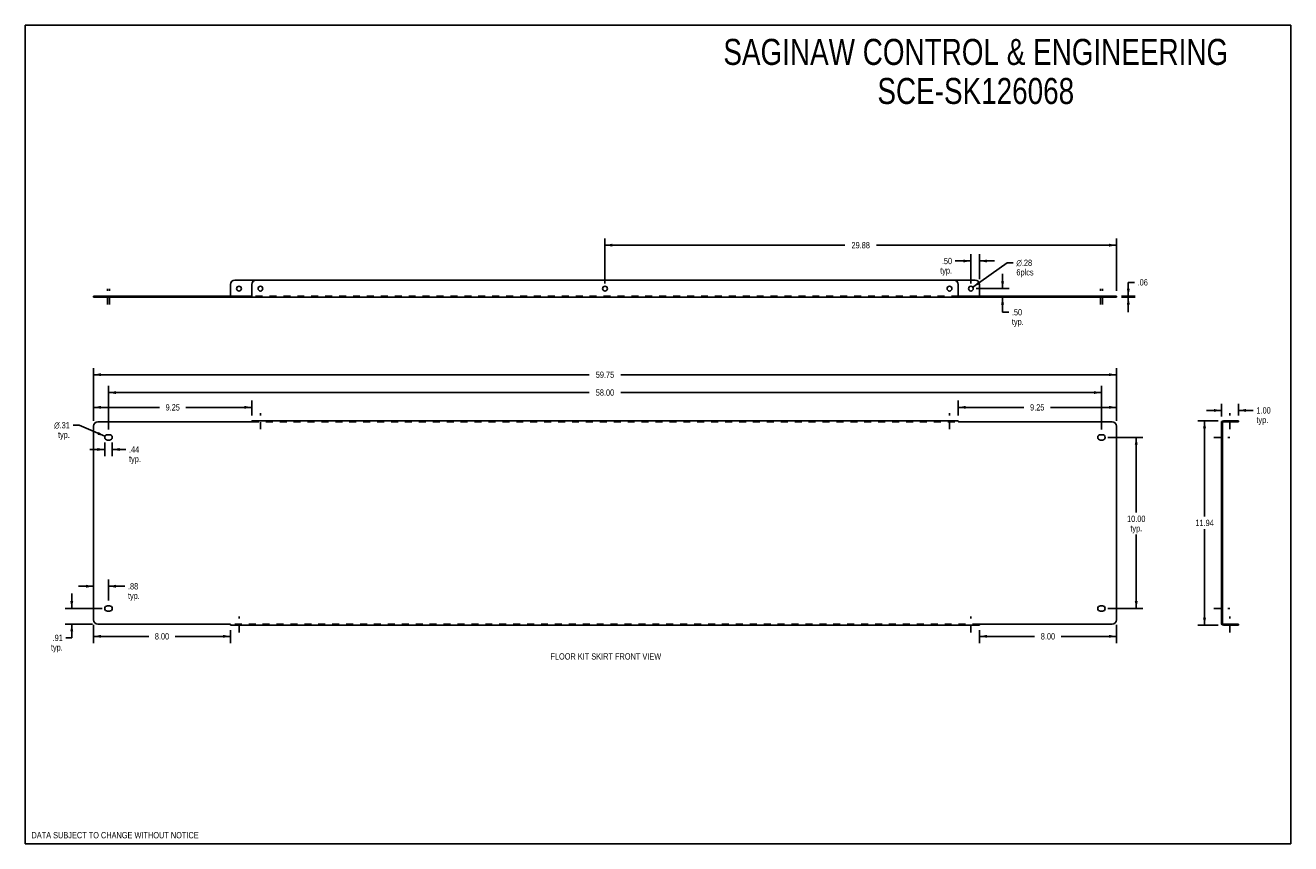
# Model space of a CAD drawing. Header units: inches. Extents: x 0 to 73.9, y 0 to 47.8.
import ezdxf

# ---------------------------------------------------------------- set-up
doc = ezdxf.new("R2010")
doc.units = ezdxf.units.IN
doc.header["$LTSCALE"] = 4.065217
doc.header["$MEASUREMENT"] = 0
doc.linetypes.add('DASHED', pattern=[0.2, 0.1, -0.1])
doc.linetypes.add('HIDDEN', pattern=[0.2, 0.1, -0.1])
doc.layers.get('0').update_dxf_attribs({"linetype": 'CONTINUOUS'})
for name, color, linetype in [('02___PRT_ALL_AXES', 7, 'CONTINUOUS'), ('DEFAULT_2', 8, 'HIDDEN'), ('DIMENSIONS', 7, 'CONTINUOUS')]:
    doc.layers.add(name, color=color, linetype=linetype)
doc.styles.get("Standard").update_dxf_attribs({"font": 'txt', "width": 0.8})
doc.styles.add('TEXTSTYLE_1', font='gdt', dxfattribs={"width": 0.8})
doc.dimstyles.new('DIMSTYLE_1', dxfattribs={"dimtxt": 0.369565, "dimasz": 0.434783, "dimexe": 0.09, "dimexo": 0.07, "dimgap": 0.0425, "dimtad": 0, "dimtih": 1, "dimtoh": 1, "dimzin": 4, "dimdsep": 46, "dimtxsty": 'Standard', "dimblk": '_FILLED', "dimblk1": '_FILLED', "dimblk2": '_FILLED', "dimcen": 0.09, "dimadec": 0, "dimazin": 0, "dimtfac": 1, "dimtofl": 0, "dimtmove": 0, "dimatfit": 3, "dimldrblk": '_FILLED', "dimfxl": 0, "dimtolj": 1, "dimtzin": 4, "dimarcsym": 0})
doc.dimstyles.new('DIMSTYLE_2', dxfattribs={"dimtxt": 0.369565, "dimasz": 0.434783, "dimexe": 0.09, "dimexo": 0.07, "dimgap": 0.09, "dimtad": 0, "dimtih": 1, "dimtoh": 1, "dimzin": 4, "dimdsep": 46, "dimtxsty": 'Standard', "dimblk": '_FILLED', "dimblk1": '_FILLED', "dimblk2": '_FILLED', "dimcen": 0.09, "dimadec": 0, "dimazin": 0, "dimtfac": 1, "dimtofl": 0, "dimtmove": 0, "dimatfit": 3, "dimldrblk": '_FILLED', "dimfxl": 0, "dimtolj": 1, "dimtzin": 4, "dimarcsym": 0})

# ---------------------------------------------------------------- blocks, each defined once
blk = doc.blocks.new('_FILLED')
at = {"color": 0, "linetype": 'ByBlock'}
blk.add_solid([(0, 0), (-1, 0.2), (-1, -0.2)], dxfattribs=at)
blk = doc.blocks.new('*D1')
at = {"layer": 'DIMENSIONS', "color": 2, "linetype": 'Continuous'}
for p, q in [((3.984, 24.709), (3.984, 27.799)), ((3.984, 27.408), (32.935, 27.408)), ((63.734, 27.408), (34.783, 27.408)), ((63.734, 24.709), (63.734, 27.799))]:
    blk.add_line(p, q, dxfattribs=at)
at = {"layer": 'DIMENSIONS', "color": 2, "linetype": 'Continuous', "xscale": 0.4347826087, "yscale": 0.4347826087, "zscale": 0.4347826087, "rotation": 180}
blk.add_blockref('_FILLED', (3.984, 27.408), dxfattribs=at)
at = {"layer": 'DIMENSIONS', "color": 2, "linetype": 'Continuous', "xscale": 0.4347826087, "yscale": 0.4347826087, "zscale": 0.4347826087}
blk.add_blockref('_FILLED', (63.734, 27.408), dxfattribs=at)
at = {"layer": 'DIMENSIONS', "color": 2, "linetype": 'Continuous', "insert": (33.859, 27.593), "char_height": 0.3696, "width": 1.47826, "attachment_point": 2, "line_spacing_factor": 0.9}
blk.add_mtext('59.75', dxfattribs=at)
blk = doc.blocks.new('*D2')
at = {"layer": 'DIMENSIONS', "color": 2, "linetype": 'Continuous'}
for p, q in [((69.678, 24.715), (68.49, 24.715)), ((68.881, 24.715), (68.881, 19.116)), ((68.881, 12.777), (68.881, 18.376)), ((69.678, 12.777), (68.49, 12.777))]:
    blk.add_line(p, q, dxfattribs=at)
at = {"layer": 'DIMENSIONS', "color": 2, "linetype": 'Continuous', "xscale": 0.4347826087, "yscale": 0.4347826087, "zscale": 0.4347826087}
for p, rotation in [((68.881, 24.715), 90), ((68.881, 12.777), 270)]:
    blk.add_blockref('_FILLED', p, dxfattribs=dict(at, rotation=rotation))
at = {"layer": 'DIMENSIONS', "color": 2, "linetype": 'Continuous', "insert": (68.881, 18.931), "char_height": 0.3696, "width": 1.47826, "attachment_point": 2, "line_spacing_factor": 0.9}
blk.add_mtext('11.94', dxfattribs=at)
blk = doc.blocks.new('*D3')
at = {"layer": 'DIMENSIONS', "color": 2, "linetype": 'Continuous'}
for p, q in [((54.484, 25.019), (54.484, 25.891)), ((63.734, 24.709), (63.734, 25.891)), ((54.484, 25.5), (58.333, 25.5)), ((63.734, 25.5), (59.885, 25.5))]:
    blk.add_line(p, q, dxfattribs=at)
at = {"layer": 'DIMENSIONS', "color": 2, "linetype": 'Continuous', "xscale": 0.4347826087, "yscale": 0.4347826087, "zscale": 0.4347826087, "rotation": 180}
blk.add_blockref('_FILLED', (54.484, 25.5), dxfattribs=at)
at = {"layer": 'DIMENSIONS', "color": 2, "linetype": 'Continuous', "xscale": 0.4347826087, "yscale": 0.4347826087, "zscale": 0.4347826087}
blk.add_blockref('_FILLED', (63.734, 25.5), dxfattribs=at)
at = {"layer": 'DIMENSIONS', "color": 2, "linetype": 'Continuous', "insert": (59.109, 25.685), "char_height": 0.3696, "width": 1.18261, "attachment_point": 2, "line_spacing_factor": 0.9}
blk.add_mtext('9.25', dxfattribs=at)
blk = doc.blocks.new('*D4')
at = {"layer": 'DIMENSIONS', "color": 2, "linetype": 'Continuous'}
for p, q in [((3.984, 24.709), (3.984, 25.891)), ((13.234, 25.019), (13.234, 25.891)), ((3.984, 25.5), (7.833, 25.5)), ((13.234, 25.5), (9.385, 25.5))]:
    blk.add_line(p, q, dxfattribs=at)
at = {"layer": 'DIMENSIONS', "color": 2, "linetype": 'Continuous', "xscale": 0.4347826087, "yscale": 0.4347826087, "zscale": 0.4347826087, "rotation": 180}
blk.add_blockref('_FILLED', (3.984, 25.5), dxfattribs=at)
at = {"layer": 'DIMENSIONS', "color": 2, "linetype": 'Continuous', "xscale": 0.4347826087, "yscale": 0.4347826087, "zscale": 0.4347826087}
blk.add_blockref('_FILLED', (13.234, 25.5), dxfattribs=at)
at = {"layer": 'DIMENSIONS', "color": 2, "linetype": 'Continuous', "insert": (8.609, 25.685), "char_height": 0.3696, "width": 1.18261, "attachment_point": 2, "line_spacing_factor": 0.9}
blk.add_mtext('9.25', dxfattribs=at)
blk = doc.blocks.new('*D5')
at = {"layer": 'DIMENSIONS', "color": 2, "linetype": 'Continuous'}
for p, q in [((3.984, 12.783), (3.984, 11.727)), ((3.984, 12.118), (7.208, 12.118)), ((11.984, 12.118), (8.76, 12.118)), ((11.984, 12.473), (11.984, 11.727))]:
    blk.add_line(p, q, dxfattribs=at)
at = {"layer": 'DIMENSIONS', "color": 2, "linetype": 'Continuous', "xscale": 0.4347826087, "yscale": 0.4347826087, "zscale": 0.4347826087, "rotation": 180}
blk.add_blockref('_FILLED', (3.984, 12.118), dxfattribs=at)
at = {"layer": 'DIMENSIONS', "color": 2, "linetype": 'Continuous', "xscale": 0.4347826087, "yscale": 0.4347826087, "zscale": 0.4347826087}
blk.add_blockref('_FILLED', (11.984, 12.118), dxfattribs=at)
at = {"layer": 'DIMENSIONS', "color": 2, "linetype": 'Continuous', "insert": (7.984, 12.303), "char_height": 0.3696, "width": 1.18261, "attachment_point": 2, "line_spacing_factor": 0.9}
blk.add_mtext('8.00', dxfattribs=at)
blk = doc.blocks.new('*D6')
at = {"layer": 'DIMENSIONS', "color": 2, "linetype": 'Continuous'}
for p, q in [((63.734, 12.783), (63.734, 11.727)), ((55.734, 12.473), (55.734, 11.727)), ((55.734, 12.118), (58.958, 12.118)), ((63.734, 12.118), (60.51, 12.118))]:
    blk.add_line(p, q, dxfattribs=at)
at = {"layer": 'DIMENSIONS', "color": 2, "linetype": 'Continuous', "xscale": 0.4347826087, "yscale": 0.4347826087, "zscale": 0.4347826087, "rotation": 180}
blk.add_blockref('_FILLED', (55.734, 12.118), dxfattribs=at)
at = {"layer": 'DIMENSIONS', "color": 2, "linetype": 'Continuous', "xscale": 0.4347826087, "yscale": 0.4347826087, "zscale": 0.4347826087}
blk.add_blockref('_FILLED', (63.734, 12.118), dxfattribs=at)
at = {"layer": 'DIMENSIONS', "color": 2, "linetype": 'Continuous', "insert": (59.734, 12.303), "char_height": 0.3696, "width": 1.18261, "attachment_point": 2, "line_spacing_factor": 0.9}
blk.add_mtext('8.00', dxfattribs=at)
blk = doc.blocks.new('*D7')
at = {"layer": 'DIMENSIONS', "color": 2, "linetype": 'Continuous'}
for p, q in [((69.862, 25.321), (68.993, 25.321)), ((69.862, 24.959), (69.862, 25.712)), ((70.862, 25.019), (70.862, 25.712)), ((70.862, 25.321), (71.726, 25.321))]:
    blk.add_line(p, q, dxfattribs=at)
at = {"layer": 'DIMENSIONS', "color": 2, "linetype": 'Continuous', "xscale": 0.4347826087, "yscale": 0.4347826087, "zscale": 0.4347826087}
blk.add_blockref('_FILLED', (69.862, 25.321), dxfattribs=at)
at = {"layer": 'DIMENSIONS', "color": 2, "linetype": 'Continuous', "xscale": 0.4347826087, "yscale": 0.4347826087, "zscale": 0.4347826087, "rotation": 180}
blk.add_blockref('_FILLED', (70.862, 25.321), dxfattribs=at)
at = {"layer": 'DIMENSIONS', "color": 2, "linetype": 'Continuous', "insert": (71.911, 25.506), "char_height": 0.3696, "width": 1.18261, "attachment_point": 1, "line_spacing_factor": 0.9}
blk.add_mtext('1.00\\Ptyp.', dxfattribs=at)
blk = doc.blocks.new('*D8')
at = {"layer": 'DIMENSIONS', "color": 2, "linetype": 'Continuous'}
for p, q in [((63.226, 23.746), (65.283, 23.746)), ((64.892, 23.746), (64.892, 19.356)), ((64.892, 13.746), (64.892, 18.062)), ((63.226, 13.746), (65.283, 13.746))]:
    blk.add_line(p, q, dxfattribs=at)
at = {"layer": 'DIMENSIONS', "color": 2, "linetype": 'Continuous', "xscale": 0.4347826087, "yscale": 0.4347826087, "zscale": 0.4347826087}
for p, rotation in [((64.892, 23.746), 90), ((64.892, 13.746), 270)]:
    blk.add_blockref('_FILLED', p, dxfattribs=dict(at, rotation=rotation))
at = {"layer": 'DIMENSIONS', "color": 2, "linetype": 'Continuous', "insert": (64.892, 19.171), "char_height": 0.3696, "width": 1.47826, "attachment_point": 2, "line_spacing_factor": 0.9}
blk.add_mtext('10.00\\Ptyp.', dxfattribs=at)
blk = doc.blocks.new('*D9')
at = {"color": 2, "linetype": 'Continuous'}
for p, q in [((2.713, 13.746), (2.713, 14.616)), ((4.492, 13.746), (2.322, 13.746)), ((3.93, 12.837), (2.322, 12.837)), ((2.713, 12.837), (2.713, 12.027)), ((2.713, 12.027), (2.374, 12.027))]:
    blk.add_line(p, q, dxfattribs=at)
at = {"color": 2, "linetype": 'Continuous', "xscale": 0.4347826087, "yscale": 0.4347826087, "zscale": 0.4347826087}
for p, rotation in [((2.713, 13.746), 270), ((2.713, 12.837), 90)]:
    blk.add_blockref('_FILLED', p, dxfattribs=dict(at, rotation=rotation))
at = {"color": 2, "linetype": 'Continuous', "insert": (2.19, 12.212), "char_height": 0.3696, "width": 1.18261, "attachment_point": 3, "line_spacing_factor": 0.9}
blk.add_mtext('.91\\Ptyp.', dxfattribs=at)
blk = doc.blocks.new('*D10')
at = {"color": 2, "linetype": 'Continuous'}
for p, q in [((3.984, 15.043), (3.115, 15.043)), ((4.859, 14.207), (4.859, 15.434)), ((4.859, 15.043), (5.811, 15.043))]:
    blk.add_line(p, q, dxfattribs=at)
at = {"color": 2, "linetype": 'Continuous', "xscale": 0.4347826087, "yscale": 0.4347826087, "zscale": 0.4347826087}
blk.add_blockref('_FILLED', (3.984, 15.043), dxfattribs=at)
at = {"color": 2, "linetype": 'Continuous', "xscale": 0.4347826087, "yscale": 0.4347826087, "zscale": 0.4347826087, "rotation": 180}
blk.add_blockref('_FILLED', (4.859, 15.043), dxfattribs=at)
at = {"color": 2, "linetype": 'Continuous', "insert": (5.996, 15.228), "char_height": 0.3696, "width": 1.18261, "attachment_point": 1, "line_spacing_factor": 0.9}
blk.add_mtext('.88\\Ptyp.', dxfattribs=at)
blk = doc.blocks.new('*D11')
at = {"color": 2, "linetype": 'Continuous'}
for p, q in [((4.64, 23.039), (3.771, 23.039)), ((4.64, 23.442), (4.64, 22.648)), ((5.078, 23.442), (5.078, 22.648)), ((5.078, 23.039), (5.873, 23.039))]:
    blk.add_line(p, q, dxfattribs=at)
at = {"color": 2, "linetype": 'Continuous', "xscale": 0.4347826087, "yscale": 0.4347826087, "zscale": 0.4347826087}
blk.add_blockref('_FILLED', (4.64, 23.039), dxfattribs=at)
at = {"color": 2, "linetype": 'Continuous', "xscale": 0.4347826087, "yscale": 0.4347826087, "zscale": 0.4347826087, "rotation": 180}
blk.add_blockref('_FILLED', (5.078, 23.039), dxfattribs=at)
at = {"color": 2, "linetype": 'Continuous', "insert": (6.058, 23.224), "char_height": 0.3696, "width": 1.18261, "attachment_point": 1, "line_spacing_factor": 0.9}
blk.add_mtext('.44\\Ptyp.', dxfattribs=at)
blk = doc.blocks.new('*D12')
at = {"color": 2, "linetype": 'Continuous'}
for p, q in [((3.146, 24.454), (2.787, 24.454)), ((4.653, 23.808), (3.146, 24.454))]:
    blk.add_line(p, q, dxfattribs=at)
at = {"color": 2, "linetype": 'Continuous', "xscale": 0.4347826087, "yscale": 0.4347826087, "zscale": 0.4347826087, "rotation": 336.7778791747}
blk.add_blockref('_FILLED', (4.653, 23.808), dxfattribs=at)
at = {"color": 2, "linetype": 'Continuous', "insert": (2.602, 24.639), "char_height": 0.36957, "width": 1.37971, "attachment_point": 3, "line_spacing_factor": 0.9, "style": 'TEXTSTYLE_1'}
blk.add_mtext('{\\Fgdt;n}\\Ftxt;.31\\Ptyp.', dxfattribs=at)
blk = doc.blocks.new('*D13')
at = {"color": 2, "linetype": 'Continuous'}
for p, q in [((57.083, 32.438), (57.083, 33.307)), ((55.539, 32.438), (57.475, 32.438)), ((57.083, 31.938), (57.083, 31.06)), ((57.083, 31.06), (57.442, 31.06))]:
    blk.add_line(p, q, dxfattribs=at)
at = {"color": 2, "linetype": 'Continuous', "xscale": 0.4347826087, "yscale": 0.4347826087, "zscale": 0.4347826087}
for p, rotation in [((57.083, 32.438), 270), ((57.083, 31.938), 90)]:
    blk.add_blockref('_FILLED', p, dxfattribs=dict(at, rotation=rotation))
at = {"color": 2, "linetype": 'Continuous', "insert": (57.627, 31.244), "char_height": 0.3696, "width": 1.18261, "attachment_point": 1, "line_spacing_factor": 0.9}
blk.add_mtext('.50\\Ptyp.', dxfattribs=at)
blk = doc.blocks.new('*D14')
at = {"color": 2, "linetype": 'Continuous'}
for p, q in [((55.234, 34.053), (54.319, 34.053)), ((55.234, 32.742), (55.234, 34.444)), ((55.734, 32.992), (55.734, 34.444)), ((55.734, 34.053), (56.604, 34.053))]:
    blk.add_line(p, q, dxfattribs=at)
at = {"color": 2, "linetype": 'Continuous', "xscale": 0.4347826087, "yscale": 0.4347826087, "zscale": 0.4347826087}
blk.add_blockref('_FILLED', (55.234, 34.053), dxfattribs=at)
at = {"color": 2, "linetype": 'Continuous', "xscale": 0.4347826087, "yscale": 0.4347826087, "zscale": 0.4347826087, "rotation": 180}
blk.add_blockref('_FILLED', (55.734, 34.053), dxfattribs=at)
at = {"color": 2, "linetype": 'Continuous', "insert": (54.135, 34.237), "char_height": 0.3696, "width": 1.18261, "attachment_point": 3, "line_spacing_factor": 0.9}
blk.add_mtext('.50\\Ptyp.', dxfattribs=at)
blk = doc.blocks.new('*D15')
at = {"color": 2, "linetype": 'Continuous'}
for p, q in [((55.349, 32.519), (57.348, 33.948)), ((57.348, 33.948), (57.706, 33.948))]:
    blk.add_line(p, q, dxfattribs=at)
at = {"color": 2, "linetype": 'Continuous', "xscale": 0.4347826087, "yscale": 0.4347826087, "zscale": 0.4347826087, "rotation": 215.542528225}
blk.add_blockref('_FILLED', (55.349, 32.519), dxfattribs=at)
at = {"color": 2, "linetype": 'Continuous', "insert": (57.891, 34.132), "char_height": 0.36957, "width": 1.47826, "attachment_point": 1, "line_spacing_factor": 0.9, "style": 'TEXTSTYLE_1'}
blk.add_mtext('{\\Fgdt;n}\\Ftxt;.28\\P6plcs', dxfattribs=at)
blk = doc.blocks.new('*D16')
at = {"color": 2, "linetype": 'Continuous'}
for p, q in [((64.428, 31.998), (64.428, 32.805)), ((64.428, 32.805), (64.787, 32.805)), ((64.039, 31.998), (64.82, 31.998)), ((64.039, 31.938), (64.82, 31.938)), ((64.428, 31.938), (64.428, 31.068))]:
    blk.add_line(p, q, dxfattribs=at)
at = {"color": 2, "linetype": 'Continuous', "xscale": 0.4347826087, "yscale": 0.4347826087, "zscale": 0.4347826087}
for p, rotation in [((64.428, 31.998), 270), ((64.428, 31.938), 90)]:
    blk.add_blockref('_FILLED', p, dxfattribs=dict(at, rotation=rotation))
at = {"color": 2, "linetype": 'Continuous', "insert": (64.972, 32.99), "char_height": 0.3696, "width": 0.88696, "attachment_point": 1, "line_spacing_factor": 0.9}
blk.add_mtext('.06', dxfattribs=at)
blk = doc.blocks.new('*D17')
at = {"color": 2, "linetype": 'Continuous'}
for p, q in [((4.859, 24.207), (4.859, 26.754)), ((62.859, 24.207), (62.859, 26.754)), ((4.859, 26.363), (32.935, 26.363)), ((62.859, 26.363), (34.783, 26.363))]:
    blk.add_line(p, q, dxfattribs=at)
at = {"color": 2, "linetype": 'Continuous', "xscale": 0.4347826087, "yscale": 0.4347826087, "zscale": 0.4347826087, "rotation": 180}
blk.add_blockref('_FILLED', (4.859, 26.363), dxfattribs=at)
at = {"color": 2, "linetype": 'Continuous', "xscale": 0.4347826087, "yscale": 0.4347826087, "zscale": 0.4347826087}
blk.add_blockref('_FILLED', (62.859, 26.363), dxfattribs=at)
at = {"color": 2, "linetype": 'Continuous', "insert": (33.859, 26.548), "char_height": 0.3696, "width": 1.47826, "attachment_point": 2, "line_spacing_factor": 0.9}
blk.add_mtext('58.00', dxfattribs=at)
blk = doc.blocks.new('*D18')
at = {"color": 2, "linetype": 'Continuous'}
for p, q in [((33.859, 32.742), (33.859, 35.367)), ((33.859, 34.976), (47.873, 34.976)), ((63.734, 34.976), (49.721, 34.976)), ((63.734, 32.302), (63.734, 35.367))]:
    blk.add_line(p, q, dxfattribs=at)
at = {"color": 2, "linetype": 'Continuous', "xscale": 0.4347826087, "yscale": 0.4347826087, "zscale": 0.4347826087, "rotation": 180}
blk.add_blockref('_FILLED', (33.859, 34.976), dxfattribs=at)
at = {"color": 2, "linetype": 'Continuous', "xscale": 0.4347826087, "yscale": 0.4347826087, "zscale": 0.4347826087}
blk.add_blockref('_FILLED', (63.734, 34.976), dxfattribs=at)
at = {"color": 2, "linetype": 'Continuous', "insert": (48.797, 35.161), "char_height": 0.3696, "width": 1.47826, "attachment_point": 2, "line_spacing_factor": 0.9}
blk.add_mtext('29.88', dxfattribs=at)

msp = doc.modelspace()

# ---------------------------------------------------------------- linework, layer by layer
at = {"color": 7, "linetype": 'Continuous'}
for p, q in [((0, 0), (0, 47.826)), ((0, 47.826), (73.913, 47.826)), ((73.913, 0), (73.913, 47.826)), ((11.984, 31.998), (11.984, 32.688)), ((12.234, 32.938), (13.484, 32.938)), ((54.234, 32.938), (55.484, 32.938)), ((55.734, 31.998), (55.734, 32.688)), ((3.984, 31.998), (3.984, 31.938)), ((3.984, 31.998), (13.208, 31.998)), ((13.208, 31.998), (13.208, 31.938)), ((54.51, 31.998), (63.734, 31.998)), ((54.51, 31.998), (54.51, 31.938)), ((63.734, 31.998), (63.734, 31.938)), ((69.922, 24.655), (69.862, 24.655)), ((69.891, 24.673), (69.906, 24.66)), ((69.922, 12.837), (69.922, 24.655)), ((69.928, 24.642), (69.937, 24.634)), ((69.982, 24.655), (70.862, 24.655)), ((70.862, 24.655), (70.862, 24.715)), ((69.922, 12.837), (69.862, 12.837)), ((69.891, 12.819), (69.904, 12.83)), ((69.928, 12.85), (69.937, 12.858)), ((69.982, 12.837), (70.862, 12.837)), ((70.862, 12.837), (70.862, 12.777)), ((0, 0), (73.913, 0))]:
    msp.add_line(p, q, dxfattribs=at)
at = {"color": 3, "linetype": 'Continuous'}
for p, q in [((13.234, 32.688), (13.234, 31.967)), ((54.234, 32.938), (13.484, 32.938)), ((54.484, 31.967), (54.484, 32.688)), ((13.208, 31.938), (3.984, 31.938)), ((13.219, 31.938), (54.5, 31.938)), ((63.734, 31.938), (54.51, 31.938)), ((3.984, 24.405), (3.984, 13.087)), ((13.208, 24.655), (4.234, 24.655)), ((13.234, 24.715), (13.234, 24.673)), ((13.234, 24.715), (54.484, 24.715)), ((54.484, 24.715), (54.484, 24.673)), ((63.484, 24.655), (54.51, 24.655)), ((63.734, 13.087), (63.734, 24.405)), ((69.862, 12.837), (69.862, 24.655)), ((69.982, 24.715), (70.862, 24.715)), ((4.234, 12.837), (11.958, 12.837)), ((11.984, 12.777), (11.984, 12.819)), ((55.734, 12.777), (11.984, 12.777)), ((55.734, 12.777), (55.734, 12.819)), ((55.76, 12.837), (63.484, 12.837)), ((70.862, 12.777), (69.982, 12.777))]:
    msp.add_line(p, q, dxfattribs=at)
at = {"color": 7, "linetype": 'Continuous'}
for points in [[(11.984, 32.012), (11.98, 32.012), (11.977, 32.011), (11.974, 32.009), (11.971, 32.006), (11.968, 32.003), (11.965, 32), (11.962, 31.998), (11.958, 31.998)], [(13.234, 32.012), (13.23, 32.012), (13.227, 32.011), (13.224, 32.009), (13.221, 32.006), (13.218, 32.003), (13.215, 32), (13.212, 31.998), (13.208, 31.998)], [(54.484, 32.012), (54.488, 32.012), (54.492, 32.011), (54.495, 32.009), (54.498, 32.006), (54.501, 32.003), (54.504, 32), (54.507, 31.998), (54.51, 31.998)], [(55.734, 32.012), (55.738, 32.012), (55.742, 32.011), (55.745, 32.009), (55.748, 32.006), (55.751, 32.003), (55.754, 32), (55.757, 31.998), (55.76, 31.998)], [(69.927, 24.642), (69.928, 24.641), (69.929, 24.64), (69.928, 24.642)]]:
    msp.add_lwpolyline(points, dxfattribs=at)
at = {"color": 3, "linetype": 'Continuous'}
for points in [[(13.234, 31.967), (13.231, 31.963), (13.227, 31.958), (13.225, 31.953), (13.222, 31.949), (13.219, 31.944), (13.215, 31.941), (13.212, 31.939), (13.208, 31.938)], [(54.484, 31.967), (54.488, 31.963), (54.491, 31.958), (54.494, 31.953), (54.497, 31.949), (54.5, 31.944), (54.503, 31.941), (54.506, 31.939), (54.51, 31.938)], [(13.215, 24.66), (13.212, 24.657), (13.208, 24.655)], [(13.234, 24.673), (13.231, 24.67), (13.227, 24.667), (13.225, 24.665), (13.222, 24.663), (13.215, 24.66)], [(54.484, 24.673), (54.488, 24.67), (54.491, 24.667), (54.494, 24.665), (54.497, 24.663)], [(54.497, 24.663), (54.503, 24.66), (54.506, 24.657), (54.51, 24.655)], [(69.891, 24.673), (69.888, 24.67), (69.883, 24.667), (69.878, 24.665), (69.873, 24.663)], [(11.972, 12.829), (11.965, 12.832), (11.962, 12.835), (11.958, 12.837)], [(11.984, 12.819), (11.981, 12.822), (11.977, 12.825), (11.975, 12.827), (11.972, 12.829)], [(55.734, 12.819), (55.738, 12.822), (55.741, 12.825), (55.744, 12.827), (55.747, 12.829), (55.75, 12.83), (55.753, 12.832), (55.756, 12.835), (55.76, 12.837)], [(69.891, 12.819), (69.888, 12.822), (69.883, 12.825), (69.878, 12.827), (69.873, 12.829)]]:
    msp.add_lwpolyline(points, dxfattribs=at)
at = {"color": 7, "linetype": 'Continuous'}
for centre, radius, start, end in [((12.234, 32.688), 0.25, 90, 180), ((55.484, 32.688), 0.25, 0, 90), ((69.982, 24.595), 0.06, 90, 139.26368), ((69.982, 12.897), 0.06, 220.73632, 270)]:
    msp.add_arc(centre, radius, start, end, dxfattribs=at)
at = {"color": 3, "linetype": 'Continuous'}
for centre, radius, start, end in [((13.484, 32.688), 0.25, 90, 180), ((54.234, 32.688), 0.25, 0, 90), ((4.234, 24.405), 0.25, 90, 180), ((63.484, 24.405), 0.25, 0, 90), ((69.982, 24.595), 0.12, 90, 152.81869), ((4.234, 13.087), 0.25, 180, 270), ((63.484, 13.087), 0.25, 270, 360), ((69.982, 12.897), 0.12, 207.18131, 270)]:
    msp.add_arc(centre, radius, start, end, dxfattribs=at)
at = {"layer": '02___PRT_ALL_AXES', "color": 8, "linetype": 'HIDDEN'}
for p, q in [((4.64, 31.998), (4.64, 31.938)), ((4.641, 31.998), (5.078, 31.998)), ((4.641, 31.938), (5.078, 31.938)), ((5.078, 31.998), (5.078, 31.938)), ((62.64, 31.998), (62.64, 31.938)), ((62.641, 31.998), (63.078, 31.998)), ((62.641, 31.938), (63.078, 31.938)), ((63.078, 31.998), (63.078, 31.938)), ((70.222, 24.655), (70.222, 24.715)), ((70.503, 24.715), (70.222, 24.715)), ((70.503, 24.655), (70.222, 24.655)), ((70.503, 24.655), (70.503, 24.715)), ((69.862, 23.902), (69.862, 23.59)), ((69.922, 23.902), (69.862, 23.902)), ((69.922, 23.902), (69.922, 23.59)), ((69.922, 23.59), (69.862, 23.59)), ((69.922, 13.902), (69.862, 13.902)), ((69.862, 13.902), (69.862, 13.59)), ((69.922, 13.59), (69.862, 13.59)), ((69.922, 13.902), (69.922, 13.59)), ((70.503, 12.837), (70.222, 12.837)), ((70.222, 12.777), (70.222, 12.837)), ((70.503, 12.777), (70.222, 12.777)), ((70.503, 12.777), (70.503, 12.837))]:
    msp.add_line(p, q, dxfattribs=at)
at = {"layer": '02___PRT_ALL_AXES', "color": 2, "linetype": 'DASHED'}
for p, q in [((4.797, 31.502), (4.797, 32.432)), ((4.922, 31.502), (4.922, 32.432)), ((62.797, 31.502), (62.797, 32.432)), ((62.922, 31.502), (62.922, 32.432)), ((13.734, 24.219), (13.734, 25.15)), ((53.984, 24.219), (53.984, 25.15)), ((70.362, 24.219), (70.362, 25.15)), ((69.427, 23.746), (70.357, 23.746)), ((69.427, 13.746), (70.357, 13.746)), ((12.484, 12.341), (12.484, 13.272)), ((55.234, 12.341), (55.234, 13.272)), ((70.362, 12.341), (70.362, 13.272))]:
    msp.add_line(p, q, dxfattribs=at)
at = {"layer": '02___PRT_ALL_AXES', "color": 3, "linetype": 'Continuous'}
for p, q in [((4.797, 23.902), (4.922, 23.902)), ((62.797, 23.902), (62.922, 23.902)), ((4.922, 23.59), (4.797, 23.59)), ((62.922, 23.59), (62.797, 23.59)), ((4.797, 13.902), (4.922, 13.902)), ((4.922, 13.59), (4.797, 13.59)), ((62.797, 13.902), (62.922, 13.902)), ((62.922, 13.59), (62.797, 13.59))]:
    msp.add_line(p, q, dxfattribs=at)
at = {"layer": '02___PRT_ALL_AXES', "color": 7, "linetype": 'Continuous'}
for centre in [(12.484, 32.438), (55.234, 32.438)]:
    msp.add_circle(centre, 0.141, dxfattribs=at)
at = {"layer": '02___PRT_ALL_AXES', "color": 3, "linetype": 'Continuous'}
for centre in [(13.734, 32.438), (33.859, 32.438), (53.984, 32.438)]:
    msp.add_circle(centre, 0.141, dxfattribs=at)
for centre, start, end in [((4.797, 23.746), 90, 270), ((4.922, 23.746), 270, 90), ((62.797, 23.746), 90, 270), ((62.922, 23.746), 270, 90), ((4.797, 13.746), 90, 270), ((4.922, 13.746), 270, 90), ((62.797, 13.746), 90, 270), ((62.922, 13.746), 270, 90)]:
    msp.add_arc(centre, 0.156, start, end, dxfattribs=at)
at = {"layer": 'DEFAULT_2', "color": 8, "linetype": 'HIDDEN'}
for p, q in [((11.958, 31.998), (11.958, 31.938)), ((11.984, 31.967), (11.984, 31.998)), ((54.51, 31.998), (13.208, 31.998)), ((13.219, 31.938), (13.208, 31.938)), ((54.51, 31.938), (54.5, 31.938)), ((55.734, 31.967), (55.734, 31.998)), ((55.76, 31.998), (55.76, 31.938)), ((13.234, 24.655), (54.484, 24.655)), ((69.892, 24.655), (69.892, 24.655)), ((69.906, 24.66), (69.928, 24.642)), ((55.734, 12.837), (11.984, 12.837)), ((69.904, 12.83), (69.928, 12.85)), ((69.928, 12.85), (69.929, 12.851))]:
    msp.add_line(p, q, dxfattribs=at)
for points in [[(11.984, 31.967), (11.981, 31.963), (11.977, 31.958), (11.975, 31.953), (11.972, 31.949), (11.969, 31.944), (11.965, 31.941), (11.962, 31.939), (11.958, 31.938)], [(55.734, 31.967), (55.738, 31.963), (55.741, 31.958), (55.744, 31.953), (55.747, 31.949), (55.75, 31.944), (55.753, 31.941), (55.756, 31.939), (55.76, 31.938)], [(69.873, 24.663), (69.869, 24.662), (69.866, 24.66), (69.863, 24.657), (69.862, 24.655)], [(69.892, 24.655), (69.893, 24.655), (69.895, 24.654), (69.899, 24.653), (69.902, 24.653), (69.906, 24.652), (69.909, 24.65), (69.913, 24.649), (69.916, 24.647), (69.92, 24.646), (69.923, 24.644), (69.926, 24.643), (69.927, 24.642)], [(69.902, 24.655), (69.898, 24.655), (69.894, 24.655)], [(69.937, 24.634), (69.937, 24.635), (69.936, 24.637), (69.933, 24.639), (69.931, 24.642), (69.928, 24.645), (69.925, 24.648), (69.923, 24.652), (69.922, 24.655)], [(69.873, 12.829), (69.869, 12.83), (69.866, 12.832), (69.863, 12.835), (69.862, 12.837)], [(69.897, 12.838), (69.895, 12.838), (69.893, 12.837), (69.893, 12.837)], [(69.894, 12.837), (69.898, 12.837), (69.902, 12.837)], [(69.929, 12.851), (69.929, 12.851), (69.928, 12.851), (69.926, 12.849), (69.923, 12.848), (69.92, 12.846), (69.916, 12.845), (69.913, 12.843), (69.909, 12.842), (69.906, 12.84), (69.902, 12.839), (69.899, 12.838), (69.897, 12.838)], [(69.937, 12.858), (69.937, 12.857), (69.936, 12.855), (69.933, 12.853), (69.931, 12.85), (69.928, 12.847), (69.925, 12.844), (69.923, 12.84), (69.922, 12.837)]]:
    msp.add_lwpolyline(points, dxfattribs=at)
for centre, radius, start, end in [((69.982, 24.595), 0.12, 152.81869, 180), ((69.982, 24.595), 0.06, 139.26368, 180), ((69.982, 12.897), 0.12, 180, 207.18131), ((69.982, 12.897), 0.06, 180, 220.73632)]:
    msp.add_arc(centre, radius, start, end, dxfattribs=at)

# ---------------------------------------------------------------- texts
at = {"color": 2, "linetype": 'Continuous', "insert": (0.361, 0.683), "char_height": 0.36957, "width": 10.93913, "attachment_point": 1, "line_spacing_factor": 0.9}
msp.add_mtext('DATA SUBJECT TO CHANGE WITHOUT NOTICE', dxfattribs=at)
at = {"layer": 'DIMENSIONS', "color": 2, "linetype": 'Continuous', "attachment_point": 2, "line_spacing_factor": 0.9}
for s, insert, char_height, width in [('SAGINAW CONTROL & ENGINEERING\\PSCE-SK126068', (55.518, 47.032), 1.52174, 35.30435), ('FLOOR KIT SKIRT FRONT VIEW', (33.908, 11.13), 0.36957, 7.68696)]:
    msp.add_mtext(s, dxfattribs=dict(at, insert=insert, char_height=char_height, width=width))

# ---------------------------------------------------------------- dimensions: what is measured, and where the dimension line sits
at = {"color": 2, "linetype": 'Continuous'}
for base, p1, p2, picture, middle in [((63.734235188, 34.975810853), (33.859235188, 32.672012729), (63.734235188, 32.232012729), '*D18', (48.796735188, 34.975810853)), ((62.859, 26.363), (4.859, 24.137), (62.859, 24.137), '*D17', (33.859, 26.363))]:
    dim = msp.add_linear_dim(base=base, p1=p1, p2=p2, dimstyle='DIMSTYLE_1', dxfattribs=at)
    dim.commit()
    dim.dimension.update_dxf_attribs({"geometry": picture, "text_midpoint": middle, "dimtype": 160})
for base, p1, p2, angle, picture, middle in [((55.234, 34.053), (55.734, 32.922), (55.234, 32.672), 180, '*D14', (53.543, 33.775)), ((57.083, 32.438), (54.51, 31.938), (55.469, 32.438), 90, '*D13', (58.218, 30.782)), ((4.64, 23.039), (5.078, 23.512), (4.64, 23.512), 180, '*D11', (6.649, 22.762)), ((2.713, 13.746), (4, 12.837), (4.562, 13.746), 90, '*D9', (1.598, 11.75))]:
    dim = msp.add_linear_dim(base=base, p1=p1, p2=p2, angle=angle, text='<>\\Ptyp.', dimstyle='DIMSTYLE_1', dxfattribs=at)
    dim.commit()
    dim.dimension.update_dxf_attribs({"geometry": picture, "text_midpoint": middle, "dimtype": 160})
for p1, p2, text, picture, middle in [((55.349, 32.519), (55.12, 32.356), '<>\\P6plcs', '*D15', (58.63, 33.67)), ((4.653, 23.808), (4.94, 23.684), '<>\\Ptyp.', '*D12', (1.913, 24.177))]:
    dim = msp.add_diameter_dim_2p(p1=p1, p2=p2, text=text, dimstyle='DIMSTYLE_2', dxfattribs=at)
    dim.commit()
    dim.dimension.update_dxf_attribs({"geometry": picture, "text_midpoint": middle, "dimtype": 163})
dim = msp.add_linear_dim(base=(64.428, 31.938), p1=(64.89, 31.998), p2=(64.89, 31.938), angle=270, dimstyle='DIMSTYLE_1', dxfattribs=at)
dim.commit()
dim.dimension.update_dxf_attribs({"geometry": '*D16', "text_midpoint": (65.415, 32.805), "dimtype": 160})
dim = msp.add_linear_dim(base=(4.859235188, 15.042915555), p1=(3.984235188, 13.087237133), p2=(4.859235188, 14.136584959), text='<>\\Ptyp.', dimstyle='DIMSTYLE_1', dxfattribs=at)
dim.commit()
dim.dimension.update_dxf_attribs({"geometry": '*D10', "text_midpoint": (6.587555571, 14.765741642), "dimtype": 160})
at = {"layer": 'DIMENSIONS', "color": 2, "linetype": 'Continuous'}
for base, p1, p2, picture, middle in [((63.734, 27.408), (3.984, 24.639), (63.734, 24.639), '*D1', (33.859, 27.408)), ((13.234, 25.5), (3.984, 24.639), (13.234, 24.949), '*D4', (8.609, 25.5)), ((11.984, 12.118), (3.984, 12.853), (11.984, 11.657), '*D5', (7.984, 12.118))]:
    dim = msp.add_linear_dim(base=base, p1=p1, p2=p2, dimstyle='DIMSTYLE_1', dxfattribs=at)
    dim.commit()
    dim.dimension.update_dxf_attribs({"geometry": picture, "text_midpoint": middle, "dimtype": 160})
for base, p1, p2, angle, picture, middle in [((54.484, 25.5), (63.734, 24.639), (54.484, 24.949), 180, '*D3', (59.109, 25.5)), ((68.881, 24.715), (69.748, 12.777), (69.748, 24.715), 90, '*D2', (68.881, 18.746)), ((55.734, 12.118), (63.734, 12.853), (55.734, 11.657), 180, '*D6', (59.734, 12.118))]:
    dim = msp.add_linear_dim(base=base, p1=p1, p2=p2, angle=angle, dimstyle='DIMSTYLE_1', dxfattribs=at)
    dim.commit()
    dim.dimension.update_dxf_attribs({"geometry": picture, "text_midpoint": middle, "dimtype": 160})
dim = msp.add_linear_dim(base=(70.862, 25.321), p1=(69.862, 25.782), p2=(70.862, 25.782), text='<>\\Ptyp.', dimstyle='DIMSTYLE_1', dxfattribs=at)
dim.commit()
dim.dimension.update_dxf_attribs({"geometry": '*D7', "text_midpoint": (72.502, 25.044), "dimtype": 160})
dim = msp.add_linear_dim(base=(64.892, 23.746), p1=(63.156, 13.746), p2=(63.156, 23.746), angle=90, text='<>\\Ptyp.', dimstyle='DIMSTYLE_1', dxfattribs=at)
dim.commit()
dim.dimension.update_dxf_attribs({"geometry": '*D8', "text_midpoint": (64.892, 18.709), "dimtype": 160})

doc.saveas('drawing.dxf')
